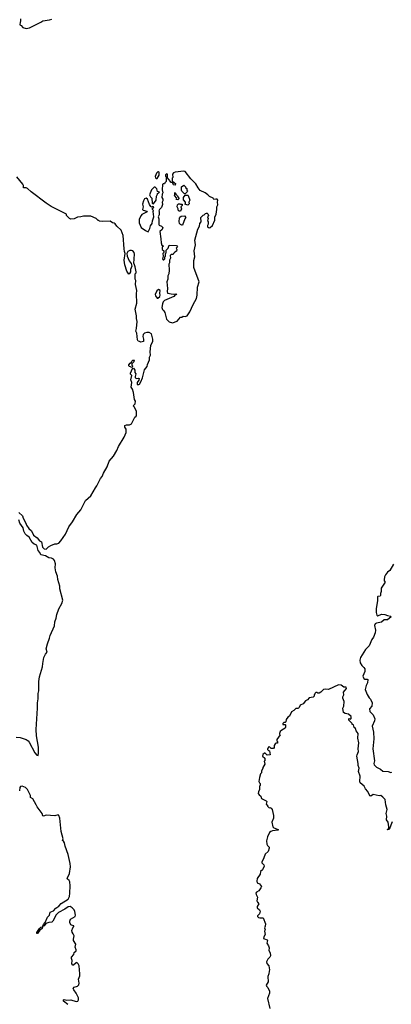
# Model space of a CAD drawing. Extents: x 2219101 to 2444320, y 201258 to 358766.
# Tile 138 of 256: x 2351017 to 2356600, y 286468 to 301254. Entities that reach past the tile are written whole.
import ezdxf

# ---------------------------------------------------------------- set-up
doc = ezdxf.new("R2010")
doc.units = 0

msp = doc.modelspace()

# ---------------------------------------------------------------- linework, layer by layer
at = {"layer": '0CON10XD'}
for points in [[(2351028, 301265), (2351032, 301228), (2351023, 301215), (2351018, 301178), (2351038, 301168), (2351065, 301136), (2351115, 301120), (2351165, 301132), (2351333, 301215), (2351363, 301237), (2351465, 301250), (2351499, 301261)], [(2353068, 298868), (2353085, 298870), (2353112, 298918), (2353112, 298962), (2353105, 298970), (2353095, 298968), (2353075, 298947), (2353055, 298900), (2353057, 298877), (2353068, 298868)], [(2353315, 296704), (2353382, 296725), (2353431, 296789), (2353455, 296786), (2353475, 296800), (2353505, 296798), (2353531, 296809), (2353574, 296865), (2353622, 296978), (2353675, 297067), (2353684, 297115), (2353689, 297235), (2353711, 297315), (2353631, 297535), (2353633, 297637), (2353646, 297695), (2353638, 297785), (2353660, 297875), (2353647, 297945), (2353695, 298110), (2353717, 298153), (2353722, 298195), (2353742, 298218), (2353740, 298285), (2353772, 298318), (2353788, 298322), (2353810, 298345), (2353825, 298350), (2353835, 298350), (2353845, 298340), (2353852, 298315), (2353840, 298295), (2353848, 298268), (2353840, 298235), (2353850, 298225), (2353850, 298185), (2353840, 298165), (2353840, 298145), (2353852, 298132), (2353865, 298130), (2353877, 298133), (2353915, 298162), (2353950, 298245), (2353951, 298289), (2353969, 298335), (2353980, 298405), (2353980, 298445), (2353992, 298475), (2353990, 298515), (2353996, 298546), (2353985, 298558), (2353965, 298561), (2353933, 298553), (2353922, 298575), (2353869, 298599), (2353846, 298625), (2353805, 298655), (2353731, 298691), (2353698, 298728), (2353665, 298789), (2353587, 298865), (2353505, 298976), (2353485, 298980), (2353352, 298965), (2353330, 298955), (2353312, 298935), (2353320, 298885), (2353310, 298875), (2353310, 298835), (2353342, 298802), (2353360, 298795), (2353355, 298770), (2353322, 298772), (2353330, 298785), (2353320, 298795), (2353318, 298808), (2353295, 298810), (2353272, 298832), (2353270, 298845), (2353232, 298882), (2353240, 298895), (2353240, 298935), (2353225, 298940), (2353210, 298925), (2353210, 298905), (2353220, 298895), (2353220, 298825), (2353200, 298805), (2353195, 298790), (2353175, 298790), (2353163, 298777), (2353157, 298697), (2353170, 298655), (2353158, 298632), (2353152, 298585), (2353167, 298557), (2353170, 298535), (2353160, 298515), (2353162, 298478), (2353150, 298435), (2353120, 298405), (2353110, 298385), (2353118, 298375), (2353112, 298368), (2353113, 298325), (2353098, 298295), (2353108, 298265), (2353108, 298178), (2353115, 298170), (2353150, 298155), (2353170, 298135), (2353160, 298105), (2353122, 298075), (2353140, 297965), (2353142, 297905), (2353155, 297870), (2353180, 297855), (2353162, 297848), (2353157, 297833), (2353160, 297805), (2353182, 297785), (2353182, 297758), (2353170, 297745), (2353172, 297705), (2353162, 297665), (2353175, 297650), (2353185, 297650), (2353200, 297665), (2353200, 297695), (2353210, 297705), (2353210, 297745), (2353220, 297755), (2353220, 297795), (2353248, 297825), (2353265, 297870), (2353375, 297862), (2353388, 297845), (2353370, 297825), (2353378, 297805), (2353375, 297780), (2353347, 297763), (2353330, 297745), (2353325, 297730), (2353295, 297730), (2353280, 297715), (2353282, 297675), (2353268, 297645), (2353267, 297605), (2353257, 297585), (2353262, 297495), (2353258, 297435), (2353242, 297405), (2353242, 297355), (2353230, 297315), (2353236, 297215), (2353231, 297171), (2353237, 297147), (2353325, 297130), (2353365, 297138), (2353380, 297125), (2353355, 297120), (2353335, 297098), (2353192, 297035), (2353174, 297016), (2353161, 296985), (2353155, 296930), (2353165, 296900), (2353185, 296880), (2353198, 296855), (2353223, 296755), (2353265, 296716), (2353315, 296704)], [(2351005, 293856), (2351059, 293805), (2351070, 293770), (2351110, 293695), (2351121, 293661), (2351154, 293614), (2351195, 293579), (2351225, 293514), (2351281, 293475), (2351315, 293429), (2351343, 293413), (2351362, 293332), (2351385, 293307), (2351415, 293304), (2351451, 293339), (2351485, 293359), (2351545, 293382), (2351575, 293384), (2351606, 293394), (2351634, 293426), (2351703, 293527), (2351755, 293636), (2351813, 293715), (2351876, 293825), (2351935, 293892), (2352008, 294032), (2352085, 294106), (2352154, 294225), (2352178, 294252), (2352232, 294365), (2352255, 294395), (2352275, 294445), (2352331, 294539), (2352363, 294625), (2352429, 294701), (2352477, 294785), (2352503, 294845), (2352588, 294985), (2352617, 295055), (2352616, 295105), (2352596, 295135), (2352595, 295160), (2352620, 295170), (2352665, 295169), (2352695, 295184), (2352747, 295283), (2352765, 295300), (2352771, 295315), (2352773, 295375), (2352739, 295439), (2352720, 295455), (2352752, 295485), (2352757, 295523), (2352742, 295552), (2352727, 295657), (2352711, 295705), (2352694, 295735), (2352702, 295805), (2352688, 295845), (2352703, 295913), (2352682, 295932), (2352680, 295945), (2352712, 296018), (2352725, 296020), (2352745, 295992), (2352748, 295958), (2352762, 295935), (2352750, 295895), (2352752, 295882), (2352765, 295868), (2352795, 295872), (2352810, 295865), (2352805, 295840), (2352780, 295805), (2352780, 295775), (2352795, 295770), (2352802, 295778), (2352815, 295780), (2352837, 295815), (2352861, 295875), (2352884, 295955), (2352894, 295996), (2352933, 296045), (2352938, 296075), (2352968, 296145), (2352968, 296185), (2352982, 296215), (2352979, 296265), (2352989, 296361), (2353016, 296425), (2353018, 296455), (2352995, 296538), (2352964, 296554), (2352927, 296557), (2352892, 296548), (2352870, 296525), (2352868, 296495), (2352878, 296455), (2352877, 296423), (2352835, 296411), (2352815, 296423), (2352795, 296427), (2352786, 296445), (2352777, 296547), (2352763, 296575), (2352774, 296616), (2352780, 296720), (2352772, 296765), (2352774, 296805), (2352752, 296905), (2352778, 296995), (2352774, 297135), (2352779, 297185), (2352758, 297278), (2352760, 297335), (2352753, 297355), (2352750, 297425), (2352750, 297435), (2352765, 297450), (2352767, 297465), (2352752, 297545), (2352737, 297587), (2352730, 297595), (2352740, 297735), (2352735, 297758), (2352715, 297782), (2352695, 297790), (2352671, 297789), (2352642, 297775), (2352628, 297742), (2352632, 297705), (2352662, 297632), (2352692, 297592), (2352700, 297555), (2352680, 297505), (2352680, 297465), (2352665, 297440), (2352655, 297432), (2352627, 297475), (2352596, 297575), (2352586, 297645), (2352602, 297745), (2352591, 297775), (2352587, 297815), (2352574, 298015), (2352543, 298093), (2352476, 298155), (2352450, 298190), (2352435, 298200), (2352413, 298203), (2352375, 298228), (2352255, 298222), (2352215, 298230), (2352205, 298240), (2352195, 298240), (2352167, 298267), (2352084, 298304), (2351975, 298305), (2351935, 298292), (2351884, 298286), (2351835, 298264), (2351785, 298260), (2351766, 298266), (2351735, 298298), (2351722, 298315), (2351722, 298335), (2351491, 298451), (2351417, 298497), (2351190, 298670), (2351135, 298721), (2351115, 298730), (2351075, 298730), (2351075, 298765), (2351067, 298785), (2350974, 298894)], [(2353025, 298490), (2353068, 298545), (2353072, 298605), (2353090, 298635), (2353090, 298645), (2353108, 298652), (2353120, 298665), (2353090, 298675), (2353080, 298715), (2353055, 298740), (2353035, 298738), (2352995, 298700), (2352968, 298625), (2352983, 298593), (2353002, 298572), (2353008, 298498), (2353012, 298492), (2353025, 298490)], [(2353505, 298640), (2353495, 298640), (2353455, 298680), (2353450, 298695), (2353450, 298745), (2353485, 298770), (2353510, 298745), (2353510, 298735), (2353527, 298717), (2353530, 298695), (2353538, 298685), (2353535, 298670), (2353505, 298640)], [(2352945, 298070), (2352974, 298116), (2352984, 298156), (2353007, 298195), (2353011, 298235), (2353030, 298295), (2353022, 298375), (2353028, 298388), (2353010, 298405), (2353010, 298425), (2353025, 298430), (2353030, 298445), (2353015, 298450), (2353008, 298442), (2352995, 298440), (2352985, 298450), (2352965, 298480), (2352938, 298558), (2352915, 298576), (2352890, 298565), (2352876, 298535), (2352864, 298484), (2352873, 298445), (2352860, 298405), (2352870, 298395), (2352929, 298379), (2352932, 298368), (2352853, 298327), (2352840, 298315), (2352814, 298256), (2352810, 298205), (2352844, 298134), (2352905, 298087), (2352945, 298070)], [(2353395, 298550), (2353370, 298555), (2353380, 298575), (2353342, 298615), (2353350, 298625), (2353350, 298655), (2353355, 298660), (2353362, 298632), (2353388, 298608), (2353392, 298592), (2353410, 298575), (2353408, 298562), (2353395, 298550)], [(2353545, 298470), (2353500, 298485), (2353510, 298495), (2353510, 298515), (2353478, 298548), (2353478, 298582), (2353505, 298620), (2353545, 298620), (2353550, 298615), (2353572, 298545), (2353560, 298515), (2353562, 298488), (2353545, 298470)], [(2353435, 298380), (2353415, 298380), (2353400, 298395), (2353400, 298415), (2353382, 298445), (2353390, 298475), (2353405, 298490), (2353425, 298490), (2353435, 298482), (2353460, 298485), (2353460, 298465), (2353440, 298445), (2353448, 298415), (2353435, 298380)], [(2353455, 298168), (2353435, 298178), (2353420, 298195), (2353414, 298225), (2353418, 298275), (2353425, 298290), (2353445, 298302), (2353495, 298310), (2353512, 298285), (2353498, 298262), (2353465, 298170), (2353455, 298168)], [(2353095, 297072), (2353122, 297095), (2353130, 297115), (2353124, 297146), (2353127, 297185), (2353105, 297200), (2353077, 297183), (2353054, 297125), (2353057, 297105), (2353085, 297072), (2353095, 297072)], [(2352705, 296030), (2352668, 296045), (2352658, 296055), (2352655, 296070), (2352675, 296098), (2352698, 296112), (2352700, 296125), (2352715, 296140), (2352735, 296140), (2352740, 296135), (2352730, 296125), (2352730, 296115), (2352700, 296085), (2352702, 296065), (2352712, 296055), (2352705, 296030)], [(2350965, 290479), (2351025, 290473), (2351115, 290443), (2351144, 290425), (2351162, 290405), (2351245, 290245), (2351275, 290209), (2351293, 290203), (2351301, 290239), (2351298, 290328), (2351271, 290501), (2351265, 290595), (2351287, 290915), (2351285, 290995), (2351296, 291055), (2351296, 291135), (2351305, 291175), (2351307, 291315), (2351313, 291385), (2351361, 291535), (2351363, 291585), (2351378, 291675), (2351404, 291725), (2351429, 291755), (2351413, 291805), (2351435, 291881), (2351466, 291965), (2351474, 292005), (2351539, 292151), (2351545, 292212), (2351564, 292266), (2351575, 292324), (2351607, 292405), (2351652, 292488), (2351666, 292536), (2351620, 292705), (2351618, 292745), (2351592, 292845), (2351586, 292895), (2351560, 292965), (2351550, 293025), (2351556, 293085), (2351540, 293135), (2351525, 293152), (2351495, 293170), (2351455, 293172), (2351404, 293204), (2351336, 293216), (2351322, 293255), (2351293, 293285), (2351273, 293363), (2351235, 293380), (2351204, 293404), (2351162, 293482), (2351125, 293506), (2351102, 293535), (2351081, 293575), (2351071, 293621), (2351019, 293695), (2351004, 293745)], [(2356633, 293077), (2356578, 292985), (2356545, 292957), (2356513, 292917), (2356499, 292885), (2356493, 292843), (2356495, 292825), (2356507, 292805), (2356447, 292715), (2356450, 292665), (2356437, 292635), (2356439, 292605), (2356432, 292595), (2356396, 292594), (2356393, 292587), (2356390, 292525), (2356373, 292413), (2356372, 292352), (2356383, 292313), (2356395, 292304), (2356455, 292328), (2356505, 292324), (2356545, 292306), (2356588, 292295), (2356598, 292285), (2356545, 292241), (2356495, 292240), (2356455, 292208), (2356375, 292192), (2356355, 292180), (2356348, 292155), (2356362, 292085), (2356358, 292045), (2356330, 291980), (2356305, 291945), (2356267, 291853), (2356212, 291798), (2356137, 291675), (2356128, 291635), (2356134, 291595), (2356155, 291557), (2356188, 291528), (2356200, 291505), (2356201, 291465), (2356171, 291395), (2356185, 291361), (2356201, 291349), (2356235, 291353), (2356247, 291345), (2356243, 291295), (2356220, 291255), (2356209, 291195), (2356235, 291119), (2356265, 291071), (2356289, 291049), (2356310, 290995), (2356305, 290945), (2356274, 290906), (2356277, 290867), (2356326, 290816), (2356352, 290755), (2356346, 290724), (2356312, 290645), (2356332, 290555), (2356335, 290455), (2356324, 290305), (2356345, 290125), (2356338, 290085), (2356342, 290065), (2356375, 290028), (2356437, 289997), (2356475, 289969), (2356553, 289963), (2356595, 289950), (2356608, 289952)], [(2356614, 289206), (2356567, 289093), (2356545, 289090), (2356540, 289095), (2356562, 289108), (2356563, 289135), (2356551, 289205), (2356530, 289240), (2356534, 289294), (2356522, 289335), (2356536, 289395), (2356516, 289465), (2356506, 289545), (2356475, 289580), (2356445, 289602), (2356415, 289599), (2356325, 289619), (2356290, 289595), (2356275, 289598), (2356247, 289665), (2356211, 289705), (2356193, 289745), (2356134, 289795), (2356129, 289815), (2356133, 289895), (2356106, 289965), (2356116, 290015), (2356100, 290055), (2356101, 290085), (2356083, 290195), (2356085, 290215), (2356107, 290265), (2356104, 290305), (2356110, 290395), (2356095, 290465), (2356104, 290535), (2356074, 290575), (2356062, 290612), (2356043, 290625), (2356030, 290665), (2356012, 290672), (2356010, 290685), (2355962, 290735), (2355960, 290755), (2355965, 290760), (2355985, 290752), (2355998, 290762), (2355995, 290790), (2355957, 290827), (2355905, 290836), (2355881, 290851), (2355871, 290915), (2355886, 290944), (2355890, 291015), (2355873, 291063), (2355872, 291085), (2355889, 291115), (2355883, 291155), (2355925, 291212), (2355922, 291232), (2355885, 291230), (2355845, 291262), (2355805, 291264), (2355655, 291198), (2355615, 291203), (2355580, 291195), (2355540, 291155), (2355515, 291142), (2355495, 291140), (2355485, 291150), (2355465, 291150), (2355450, 291135), (2355450, 291125), (2355440, 291115), (2355440, 291095), (2355425, 291080), (2355365, 291068), (2355339, 291041), (2355310, 291025), (2355275, 290980), (2355231, 290959), (2355218, 290925), (2355206, 290914), (2355195, 290908), (2355165, 290908), (2355135, 290878), (2355101, 290859), (2355073, 290797), (2355045, 290780), (2355022, 290745), (2355015, 290710), (2355005, 290700), (2354985, 290700), (2354970, 290685), (2354972, 290672), (2355005, 290670), (2355010, 290665), (2355012, 290628), (2355006, 290614), (2354954, 290586), (2354932, 290565), (2354920, 290535), (2354920, 290525), (2354930, 290515), (2354880, 290445), (2354880, 290425), (2354890, 290415), (2354888, 290392), (2354865, 290390), (2354855, 290380), (2354842, 290355), (2354840, 290325), (2354828, 290312), (2354795, 290310), (2354765, 290338), (2354750, 290325), (2354750, 290315), (2354740, 290305), (2354740, 290295), (2354755, 290280), (2354770, 290275), (2354780, 290215), (2354735, 290210), (2354705, 290240), (2354695, 290240), (2354672, 290222)], [(2354672, 290222), (2354663, 290193), (2354700, 290165), (2354700, 290125), (2354692, 290118), (2354700, 290075), (2354672, 290025), (2354672, 290008), (2354650, 289975), (2354650, 289945), (2354633, 289927), (2354618, 289875), (2354612, 289815), (2354618, 289795), (2354628, 289785), (2354628, 289755), (2354620, 289745), (2354620, 289695), (2354603, 289657), (2354602, 289635), (2354614, 289614), (2354642, 289595), (2354651, 289561), (2354722, 289525), (2354728, 289515), (2354722, 289475), (2354738, 289458), (2354740, 289445), (2354765, 289420), (2354775, 289422), (2354795, 289413), (2354810, 289395), (2354832, 289305), (2354830, 289265), (2354804, 289205), (2354820, 289135), (2354835, 289118), (2354900, 289095), (2354898, 289085), (2354815, 289075), (2354790, 289065), (2354772, 289048), (2354740, 288985), (2354726, 288925), (2354731, 288875), (2354742, 288852), (2354765, 288830), (2354766, 288815), (2354748, 288765), (2354704, 288725), (2354684, 288666), (2354653, 288605), (2354654, 288594), (2354685, 288562), (2354691, 288545), (2354665, 288488), (2354637, 288463), (2354629, 288425), (2354585, 288357), (2354579, 288315), (2354585, 288293), (2354618, 288278), (2354650, 288235), (2354642, 288215), (2354609, 288171), (2354575, 288152), (2354566, 288135), (2354570, 288115), (2354592, 288075), (2354581, 288021), (2354590, 288000), (2354612, 287975), (2354585, 287938), (2354586, 287916), (2354621, 287885), (2354630, 287865), (2354620, 287825), (2354592, 287795), (2354592, 287785), (2354605, 287773), (2354625, 287767), (2354677, 287767), (2354708, 287675), (2354705, 287640), (2354696, 287615), (2354706, 287585), (2354697, 287565), (2354703, 287515), (2354685, 287480), (2354681, 287455), (2354737, 287435), (2354740, 287425), (2354729, 287385), (2354757, 287347), (2354766, 287315), (2354761, 287275), (2354779, 287239), (2354783, 287195), (2354777, 287175), (2354745, 287145), (2354727, 287105), (2354732, 287082), (2354761, 287045), (2354770, 286985), (2354763, 286965), (2354759, 286925), (2354746, 286885), (2354748, 286805), (2354719, 286755), (2354723, 286743), (2354745, 286722), (2354770, 286665), (2354772, 286635), (2354739, 286555), (2354776, 286405)], [(2351742, 286465), (2351676, 286515), (2351674, 286535), (2351685, 286542), (2351725, 286530), (2351786, 286536), (2351868, 286508), (2351892, 286515), (2351903, 286537), (2351900, 286565), (2351868, 286638), (2351831, 286685), (2351823, 286705), (2351834, 286726), (2351885, 286739), (2351908, 286762), (2351913, 286785), (2351903, 286845), (2351920, 286895), (2351921, 286925), (2351910, 287045), (2351895, 287078), (2351875, 287094), (2351865, 287093), (2351825, 287058), (2351815, 287058), (2351803, 287075), (2351804, 287125), (2351794, 287155), (2351796, 287174), (2351833, 287215), (2351836, 287245), (2351865, 287272), (2351867, 287285), (2351853, 287325), (2351859, 287369), (2351826, 287425), (2351825, 287445), (2351837, 287495), (2351821, 287525), (2351805, 287551), (2351802, 287575), (2351814, 287616), (2351832, 287635), (2351832, 287645), (2351795, 287655), (2351785, 287664), (2351773, 287695), (2351771, 287719), (2351782, 287745), (2351850, 287785), (2351856, 287805), (2351845, 287860), (2351834, 287885), (2351806, 287915), (2351775, 287935), (2351745, 287934), (2351694, 287896), (2351600, 287845), (2351565, 287814), (2351514, 287716), (2351499, 287701), (2351455, 287698), (2351410, 287680), (2351385, 287646), (2351375, 287640), (2351363, 287643), (2351375, 287669), (2351401, 287699), (2351434, 287776), (2351465, 287807), (2351476, 287854), (2351525, 287870), (2351560, 287910), (2351605, 287942), (2351640, 287980), (2351745, 288049), (2351765, 288085), (2351773, 288137), (2351775, 288245), (2351769, 288305), (2351760, 288325), (2351734, 288345), (2351731, 288355), (2351765, 288433), (2351779, 288535), (2351776, 288585), (2351746, 288716), (2351700, 288845), (2351690, 288895), (2351675, 288918), (2351658, 288928), (2351670, 288955), (2351639, 289065), (2351619, 289265), (2351607, 289305), (2351595, 289316), (2351545, 289301), (2351415, 289308), (2351375, 289295), (2351367, 289297), (2351356, 289335), (2351282, 289432), (2351265, 289466), (2351215, 289552), (2351182, 289575), (2351179, 289605), (2351135, 289695), (2351105, 289725), (2351055, 289744), (2351030, 289740), (2351018, 289725), (2351014, 289675)], [(2351285, 287534), (2351274, 287534), (2351273, 287545), (2351313, 287605), (2351335, 287626), (2351355, 287632), (2351360, 287625), (2351355, 287605), (2351318, 287582), (2351285, 287534)]]:
    msp.add_lwpolyline(points, dxfattribs=at)

doc.saveas('drawing.dxf')
